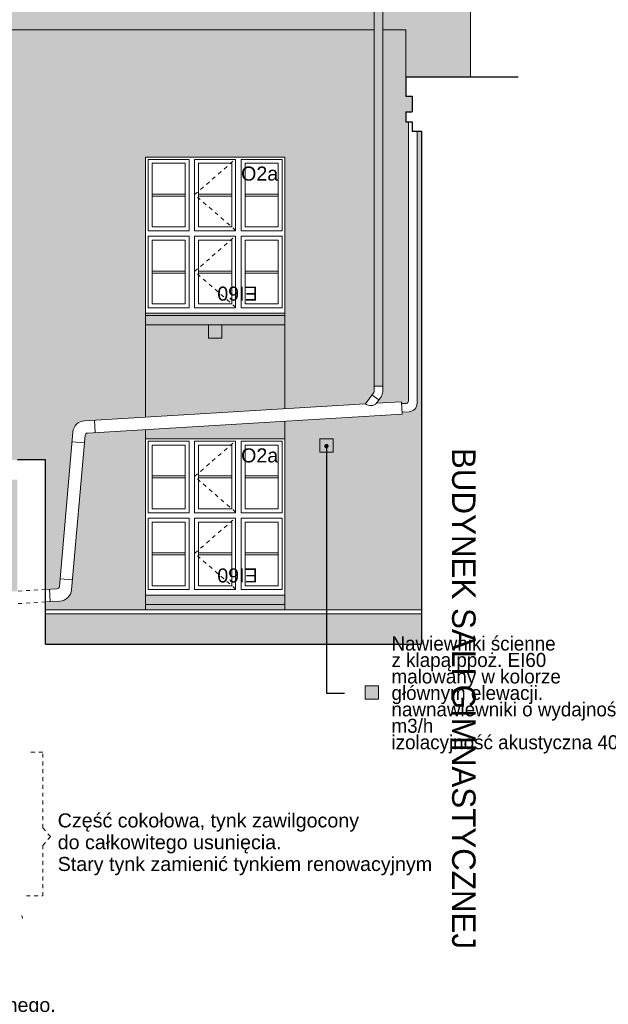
# Model space of a CAD drawing. Extents: x -396299 to -11759, y -15022 to 18278.
# Tile 195 of 205: x -32300 to -24766, y -5089 to 7523. Entities that reach past the tile are written whole.
import ezdxf

# ---------------------------------------------------------------- set-up
doc = ezdxf.new("R2010")
doc.units = 0
doc.header["$MEASUREMENT"] = 0
doc.linetypes.add('Hidden Line', pattern=[100, 50, -50])
for name, color, linetype, lineweight, true_color in [('Arch okna_Nr_Pióra__114', 7, 'Continuous', 13, 0xf1d696), ('Arch opisy_Nr_Pióra__3', 7, 'Continuous', 20, 0xff6600), ('INWENT.ŚCIANY_Nr_Pióra__2', 7, 'Continuous', 13, 0x7f7f7f)]:
    doc.layers.add(name, color=color, linetype=linetype, lineweight=lineweight, true_color=true_color)
for name, color, linetype, lineweight in [('Arch okna_Nr_Pióra__32', 34, 'Continuous', 15), ('Arch opisy okien_Nr_Pióra__21', 7, 'Continuous', 13), ('Arch opisy_Nr_Pióra__1', 7, 'Continuous', 25), ('Arch opisy_Nr_Pióra__21', 7, 'Continuous', 13), ('Arch opisy_Nr_Pióra__5', 7, 'Continuous', 13), ('INWENT ODWODNIENIE_Nr_Pióra__21', 7, 'Continuous', 13), ('INWENT. DRZWI_Nr_Pióra__21', 7, 'Continuous', 13), ('INWENT.ŚCIANY_Nr_Pióra__1', 7, 'Continuous', 25), ('INWENT.ŚCIANY_Nr_Pióra__21', 7, 'Continuous', 13)]:
    doc.layers.add(name, color=color, linetype=linetype, lineweight=lineweight)
doc.styles.add('GENERATED_STYLE_10', font='arial.ttf')
doc.styles.add('GENERATED_STYLE_3', font='txt')
doc.styles.add('GENERATED_STYLE_4', font='txt')
doc.styles.add('GENERATED_STYLE_8', font='arial.ttf')
doc.dimstyles.new('GENERATED_STYLE__11', dxfattribs={"dimtxt": 0.18, "dimasz": 109.44, "dimexe": 0.18, "dimexo": 0.0625, "dimgap": 0.09, "dimtad": 0, "dimtih": 1, "dimtoh": 1, "dimdec": 4, "dimzin": 0, "dimdsep": 46, "dimcen": 0.09, "dimadec": 0, "dimazin": 0, "dimtfac": 1, "dimtdec": 4, "dimtmove": 0, "dimatfit": 3, "dimldrblk": 'ARROWHEAD_11', "dimfxl": 0, "dimtolj": 1, "dimtzin": 0, "dimarcsym": 0})

# ---------------------------------------------------------------- blocks, each defined once
blk = doc.blocks.new('ARROWHEAD_11')
at = {"color": 0, "linetype": 'Continuous', "lineweight": 0}
blk.add_line((0, 0), (-1, 0), dxfattribs=at)
at = {"color": 0, "linetype": 'Continuous', "lineweight": 0, "const_width": 0.25, "flags": 128}
blk.add_lwpolyline([(-0.125, 0, 1), (0.125, 0, 1)], format="xyb", close=True, dxfattribs=at)

msp = doc.modelspace()

# ---------------------------------------------------------------- hatches: boundary and pattern name
at = {"layer": 'Arch okna_Nr_Pióra__114', "linetype": 'Continuous', "lineweight": 0, "true_color": 0x786b4b}
for points in [[(-26530.4, 6793.2), (-26530.4, 8075), (-26538.7, 8075), (-26538.7, 8053.2), (-26558.7, 8053.2), (-26558.7, 8023.2), (-26578.7, 8023.2), (-26578.7, 7993.2), (-26598.7, 7993.2), (-26598.7, 7873.2), (-27653.7, 7873.2), (-27653.7, 7393.2), (-27358.7, 7393.2), (-27358.7, 6793.2)], [(-41393.7, 7393.2), (-27763.7, 7393.2), (-27763.7, 7873.2), (-41393.7, 7873.2)], [(-32528.7, -87.6), (-32528.7, 40.5, -0.396768), (-32378.3, 200.2), (-32328.7, 203.2), (-32328.7, 1633.2), (-32448.8, 1633.2), (-32448.8, 1753.2), (-32528.7, 1753.2), (-32528.7, 1883.2), (-32328.7, 1883.2), (-31968.7, 1883.2), (-31968.7, 224.8), (-31820.6, 233.7, 0.3717296), (-31792.5, 261), (-31619.3, 2240.9, -0.3717296), (-31469.5, 2386.6), (-30688.7, 2433.5), (-30688.7, 5763.2), (-28908.7, 5763.2), (-28908.7, 2540.3), (-27872.7, 2602.4), (-27769.2, 2749.7, 0.1543361), (-27763.7, 2767), (-27763.7, 7393.2), (-32588.7, 7393.2), (-32588.7, 5243.2), (-32588.7, -1980), (-32528.7, -1980)], [(-27653.7, 2757.5, -0.1543361), (-27673.7, 2694.2), (-27732.3, 2610.9), (-27412.7, 2630), (-27411.2, 2605.1), (-27351.9, 2608.6, 0.396768), (-27323.7, 2638.6), (-27323.7, 6213.2), (-27358.7, 6213.2), (-27358.7, 6343.2), (-27278.8, 6343.2), (-27278.8, 6543.2), (-27358.7, 6543.2), (-27358.7, 6793.2), (-27358.7, 7393.2), (-27653.7, 7393.2)], [(-28908.7, -36.8), (-27158.7, -36.8), (-27158.7, 6093.2), (-27213.7, 6093.2), (-27213.7, 2610.3, -0.396768), (-27317.1, 2500.5), (-27404.6, 2495.3), (-27403.1, 2470.3), (-28908.7, 2380), (-28908.7, 3.2)], [(-30688.7, 2433.5), (-28908.7, 2540.3), (-28908.7, 3613.2), (-30688.7, 3613.2)], [(-30688.7, 2153.2), (-30688.7, 2273.2), (-31434.1, 2228.5, 0.3717296), (-31462.2, 2201.1), (-31635.4, 221.3, -0.3717296), (-31785.2, 75.5), (-31968.7, 64.5), (-31968.7, -36.8), (-30688.7, -36.8)], [(-30688.7, 2273.2), (-30688.7, 2153.2), (-28908.7, 2153.2), (-28908.7, 2380)], [(-31968.7, -86.8), (-31968.7, -476.8), (-27158.7, -476.8), (-27158.7, -86.8)], [(-27709.5, -1009), (-27879.5, -1009), (-27879.5, -1179), (-27709.5, -1179)]]:
    msp.add_hatch(color=47, dxfattribs=at).paths.add_polyline_path(points, flags=0)
at = {"layer": 'Arch okna_Nr_Pióra__114', "linetype": 'Continuous', "lineweight": 0, "true_color": 0x3c3525}
for points in [[(-30688.7, 3613.2), (-28908.7, 3613.2), (-28908.7, 3763.2), (-30688.7, 3763.2)], [(-30688.7, -36.8), (-28908.7, -36.8), (-28908.7, 153.2), (-30688.7, 153.2)]]:
    msp.add_hatch(color=39, dxfattribs=at).paths.add_polyline_path(points, flags=0)
at = {"layer": 'Arch okna_Nr_Pióra__32', "linetype": 'Continuous', "lineweight": 0, "true_color": 0x603000}
msp.add_hatch(color=48, dxfattribs=at).paths.add_polyline_path([(-27763.7, 10793.4), (-27653.7, 10793.4), (-27653.7, 2827), (-27763.7, 2827)], flags=0)

# ---------------------------------------------------------------- linework, layer by layer
at = {"layer": 'Arch opisy_Nr_Pióra__3', "linetype": 'Hidden Line'}
for p, q in [((-32005.6, -1860), (-32185.2, -1860)), ((-32005.6, -2829.1), (-32005.6, -1860)), ((-31905.6, -2941.8), (-32005.6, -2829.1)), ((-31905.6, -2941.8), (-32005.6, -3054.5)), ((-32005.6, -3701.8), (-32005.6, -3054.5)), ((-32215.2, -3701.8), (-32005.6, -3701.8))]:
    msp.add_line(p, q, dxfattribs=at)
at = {"layer": 'INWENT ODWODNIENIE_Nr_Pióra__21', "linetype": 'Continuous'}
for p, q in [((-27763.7, 10793.4), (-27763.7, 2767)), ((-27653.7, 10793.4), (-27653.7, 2757.5)), ((-27323.7, 6213.2), (-27323.7, 2638.6)), ((-27213.7, 6093.2), (-27213.7, 2610.3)), ((-27763.7, 2827), (-27653.7, 2827)), ((-27769.2, 2749.7), (-27872.7, 2602.4)), ((-27703, 2652.5), (-27793, 2715.8)), ((-27673.7, 2694.2), (-27732.3, 2610.9)), ((-27872.7, 2602.4), (-31469.5, 2386.6)), ((-27412.7, 2630), (-27732.3, 2610.9)), ((-27403.1, 2470.3), (-27412.7, 2630)), ((-27351.9, 2608.6), (-27411.2, 2605.1)), ((-27403.1, 2470.3), (-31434.1, 2228.5)), ((-27317.1, 2500.5), (-27404.6, 2495.3)), ((-31334.3, 2234.4), (-31343.9, 2394.2)), ((-31619.3, 2240.9), (-31792.5, 261)), ((-31462.2, 2201.1), (-31635.4, 221.3)), ((-31470.9, 2101.5), (-31630.3, 2115.5)), ((-31783.8, 360.7), (-31624.4, 346.7)), ((-31820.6, 233.7), (-31968.7, 224.8)), ((-31920.4, 227.7), (-31910.9, 68)), ((-31785.2, 75.5), (-31968.7, 64.5))]:
    msp.add_line(p, q, dxfattribs=at)
at = {"layer": 'INWENT ODWODNIENIE_Nr_Pióra__21', "linetype": 'Hidden Line'}
for p, q in [((-31968.7, 224.8), (-32328.7, 203.2)), ((-31968.7, 64.5), (-32328.7, 42.9))]:
    msp.add_line(p, q, dxfattribs=at)
at = {"layer": 'INWENT ODWODNIENIE_Nr_Pióra__21', "linetype": 'Continuous'}
for centre, radius, start, end in [((-27793.7, 2767), 30, 324.90568, 0), ((-27763.7, 2757.5), 110, 324.90568, 0), ((-27807.2, 2685.2), 105.5, 231.66284, 315.20442), ((-27353.7, 2638.6), 30, 273.43363, 0), ((-27323.7, 2610.3), 110, 273.43363, 0), ((-31459.9, 2226.9), 160, 93.43363, 175), ((-31432.3, 2198.5), 30, 93.43363, 175), ((-31822.4, 263.7), 30, 273.43363, 355), ((-31794.8, 235.3), 160, 273.43363, 355)]:
    msp.add_arc(centre, radius, start, end, dxfattribs=at)
at = {"layer": 'INWENT. DRZWI_Nr_Pióra__21', "linetype": 'Continuous'}
for p, q in [((-30131.2, 5733.2), (-30656.2, 5733.2)), ((-30656.2, 4818.2), (-30656.2, 5733.2)), ((-30181.2, 5683.2), (-30606.2, 5683.2)), ((-30606.2, 4868.2), (-30606.2, 5683.2)), ((-30181.2, 4868.2), (-30181.2, 5683.2)), ((-30131.2, 4818.2), (-30131.2, 5733.2)), ((-29536.2, 5733.2), (-30061.2, 5733.2)), ((-30061.2, 4818.2), (-30061.2, 5733.2)), ((-29586.2, 5683.2), (-30011.2, 5683.2)), ((-30011.2, 4868.2), (-30011.2, 5683.2)), ((-29586.2, 4868.2), (-29586.2, 5683.2)), ((-29536.2, 4818.2), (-29536.2, 5733.2)), ((-29466.2, 4818.2), (-29466.2, 5733.2)), ((-28941.2, 5733.2), (-29466.2, 5733.2)), ((-29416.2, 5683.2), (-28991.2, 5683.2)), ((-29416.2, 4868.2), (-29416.2, 5683.2)), ((-28991.2, 4868.2), (-28991.2, 5683.2)), ((-28941.2, 5733.2), (-28941.2, 4818.2)), ((-30181.2, 5288.7), (-30606.2, 5288.7)), ((-30181.2, 5262.7), (-30606.2, 5262.7)), ((-29586.2, 5288.7), (-30011.2, 5288.7)), ((-29586.2, 5262.7), (-30011.2, 5262.7)), ((-29416.2, 5288.7), (-28991.2, 5288.7)), ((-29416.2, 5262.7), (-28991.2, 5262.7)), ((-30131.2, 4818.2), (-30656.2, 4818.2)), ((-30181.2, 4868.2), (-30606.2, 4868.2)), ((-29536.2, 4818.2), (-30061.2, 4818.2)), ((-29586.2, 4868.2), (-30011.2, 4868.2)), ((-28941.2, 4818.2), (-29466.2, 4818.2)), ((-29416.2, 4868.2), (-28991.2, 4868.2)), ((-30131.2, 4748.2), (-30656.2, 4748.2)), ((-30656.2, 3833.2), (-30656.2, 4748.2)), ((-30181.2, 4698.2), (-30606.2, 4698.2)), ((-30606.2, 3883.2), (-30606.2, 4698.2)), ((-30181.2, 3883.2), (-30181.2, 4698.2)), ((-30131.2, 3833.2), (-30131.2, 4748.2)), ((-29536.2, 4748.2), (-30061.2, 4748.2)), ((-30061.2, 3833.2), (-30061.2, 4748.2)), ((-29586.2, 4698.2), (-30011.2, 4698.2)), ((-30011.2, 3883.2), (-30011.2, 4698.2)), ((-29586.2, 3883.2), (-29586.2, 4698.2)), ((-29536.2, 3833.2), (-29536.2, 4748.2)), ((-29466.2, 3833.2), (-29466.2, 4748.2)), ((-28941.2, 4748.2), (-29466.2, 4748.2)), ((-29416.2, 4698.2), (-28991.2, 4698.2)), ((-29416.2, 3883.2), (-29416.2, 4698.2)), ((-28991.2, 3883.2), (-28991.2, 4698.2)), ((-28941.2, 4748.2), (-28941.2, 3833.2)), ((-30181.2, 4303.7), (-30606.2, 4303.7)), ((-29586.2, 4303.7), (-30011.2, 4303.7)), ((-29416.2, 4303.7), (-28991.2, 4303.7)), ((-30181.2, 4277.7), (-30606.2, 4277.7)), ((-29586.2, 4277.7), (-30011.2, 4277.7)), ((-29416.2, 4277.7), (-28991.2, 4277.7)), ((-30131.2, 3833.2), (-30656.2, 3833.2)), ((-30181.2, 3883.2), (-30606.2, 3883.2)), ((-29536.2, 3833.2), (-30061.2, 3833.2)), ((-29586.2, 3883.2), (-30011.2, 3883.2)), ((-28941.2, 3833.2), (-29466.2, 3833.2)), ((-29416.2, 3883.2), (-28991.2, 3883.2)), ((-29713.7, 3613.2), (-29883.7, 3613.2)), ((-29883.7, 3613.2), (-29883.7, 3443.2)), ((-29713.7, 3443.2), (-29713.7, 3613.2)), ((-29883.7, 3443.2), (-29713.7, 3443.2)), ((-28288.7, 2153.2), (-28458.7, 2153.2)), ((-28458.7, 2153.2), (-28458.7, 1983.2)), ((-28288.7, 1983.2), (-28288.7, 2153.2)), ((-30656.2, 1208.2), (-30656.2, 2123.2)), ((-30131.2, 2123.2), (-30656.2, 2123.2)), ((-30656.2, 1208.2), (-30656.2, 2123.2)), ((-30131.2, 2123.2), (-30656.2, 2123.2)), ((-30606.2, 1258.2), (-30606.2, 2073.2)), ((-30181.2, 2073.2), (-30606.2, 2073.2)), ((-30606.2, 1258.2), (-30606.2, 2073.2)), ((-30181.2, 2073.2), (-30606.2, 2073.2)), ((-30181.2, 1258.2), (-30181.2, 2073.2)), ((-30181.2, 1258.2), (-30181.2, 2073.2)), ((-30131.2, 1208.2), (-30131.2, 2123.2)), ((-30131.2, 1208.2), (-30131.2, 2123.2)), ((-30061.2, 1208.2), (-30061.2, 2123.2)), ((-29536.2, 2123.2), (-30061.2, 2123.2)), ((-30061.2, 1208.2), (-30061.2, 2123.2)), ((-29536.2, 2123.2), (-30061.2, 2123.2)), ((-30011.2, 1258.2), (-30011.2, 2073.2)), ((-29586.2, 2073.2), (-30011.2, 2073.2)), ((-30011.2, 1258.2), (-30011.2, 2073.2)), ((-29586.2, 2073.2), (-30011.2, 2073.2)), ((-29586.2, 1258.2), (-29586.2, 2073.2)), ((-29586.2, 1258.2), (-29586.2, 2073.2)), ((-29536.2, 1208.2), (-29536.2, 2123.2)), ((-29536.2, 1208.2), (-29536.2, 2123.2)), ((-28941.2, 2123.2), (-29466.2, 2123.2)), ((-29466.2, 1208.2), (-29466.2, 2123.2)), ((-28941.2, 2123.2), (-29466.2, 2123.2)), ((-29466.2, 1208.2), (-29466.2, 2123.2)), ((-29416.2, 1258.2), (-29416.2, 2073.2)), ((-29416.2, 2073.2), (-28991.2, 2073.2)), ((-29416.2, 1258.2), (-29416.2, 2073.2)), ((-29416.2, 2073.2), (-28991.2, 2073.2)), ((-28991.2, 1258.2), (-28991.2, 2073.2)), ((-28991.2, 1258.2), (-28991.2, 2073.2)), ((-28941.2, 2123.2), (-28941.2, 1208.2)), ((-28941.2, 2123.2), (-28941.2, 1208.2)), ((-28458.7, 1983.2), (-28288.7, 1983.2)), ((-30181.2, 1678.7), (-30606.2, 1678.7)), ((-30181.2, 1678.7), (-30606.2, 1678.7)), ((-30181.2, 1652.7), (-30606.2, 1652.7)), ((-30181.2, 1652.7), (-30606.2, 1652.7)), ((-29586.2, 1678.7), (-30011.2, 1678.7)), ((-29586.2, 1678.7), (-30011.2, 1678.7)), ((-29586.2, 1652.7), (-30011.2, 1652.7)), ((-29586.2, 1652.7), (-30011.2, 1652.7)), ((-29416.2, 1678.7), (-28991.2, 1678.7)), ((-29416.2, 1678.7), (-28991.2, 1678.7)), ((-29416.2, 1652.7), (-28991.2, 1652.7)), ((-29416.2, 1652.7), (-28991.2, 1652.7)), ((-30131.2, 1208.2), (-30656.2, 1208.2)), ((-30131.2, 1208.2), (-30656.2, 1208.2)), ((-30656.2, 223.2), (-30656.2, 1138.2)), ((-30131.2, 1138.2), (-30656.2, 1138.2)), ((-30656.2, 223.2), (-30656.2, 1138.2)), ((-30131.2, 1138.2), (-30656.2, 1138.2)), ((-30181.2, 1258.2), (-30606.2, 1258.2)), ((-30181.2, 1258.2), (-30606.2, 1258.2)), ((-30131.2, 223.2), (-30131.2, 1138.2)), ((-30131.2, 223.2), (-30131.2, 1138.2)), ((-29536.2, 1208.2), (-30061.2, 1208.2)), ((-29536.2, 1208.2), (-30061.2, 1208.2)), ((-30061.2, 223.2), (-30061.2, 1138.2)), ((-29536.2, 1138.2), (-30061.2, 1138.2)), ((-30061.2, 223.2), (-30061.2, 1138.2)), ((-29536.2, 1138.2), (-30061.2, 1138.2)), ((-29586.2, 1258.2), (-30011.2, 1258.2)), ((-29586.2, 1258.2), (-30011.2, 1258.2)), ((-29536.2, 223.2), (-29536.2, 1138.2)), ((-29536.2, 223.2), (-29536.2, 1138.2)), ((-28941.2, 1208.2), (-29466.2, 1208.2)), ((-28941.2, 1208.2), (-29466.2, 1208.2)), ((-28941.2, 1138.2), (-29466.2, 1138.2)), ((-29466.2, 223.2), (-29466.2, 1138.2)), ((-28941.2, 1138.2), (-29466.2, 1138.2)), ((-29466.2, 223.2), (-29466.2, 1138.2)), ((-29416.2, 1258.2), (-28991.2, 1258.2)), ((-29416.2, 1258.2), (-28991.2, 1258.2)), ((-28941.2, 1138.2), (-28941.2, 223.2)), ((-28941.2, 1138.2), (-28941.2, 223.2)), ((-30606.2, 273.2), (-30606.2, 1088.2)), ((-30181.2, 1088.2), (-30606.2, 1088.2)), ((-30606.2, 273.2), (-30606.2, 1088.2)), ((-30181.2, 1088.2), (-30606.2, 1088.2)), ((-30181.2, 273.2), (-30181.2, 1088.2)), ((-30181.2, 273.2), (-30181.2, 1088.2)), ((-30011.2, 273.2), (-30011.2, 1088.2)), ((-29586.2, 1088.2), (-30011.2, 1088.2)), ((-30011.2, 273.2), (-30011.2, 1088.2)), ((-29586.2, 1088.2), (-30011.2, 1088.2)), ((-29586.2, 273.2), (-29586.2, 1088.2)), ((-29586.2, 273.2), (-29586.2, 1088.2)), ((-29416.2, 273.2), (-29416.2, 1088.2)), ((-29416.2, 1088.2), (-28991.2, 1088.2)), ((-29416.2, 273.2), (-29416.2, 1088.2)), ((-29416.2, 1088.2), (-28991.2, 1088.2)), ((-28991.2, 273.2), (-28991.2, 1088.2)), ((-28991.2, 273.2), (-28991.2, 1088.2)), ((-30181.2, 693.7), (-30606.2, 693.7)), ((-30181.2, 693.7), (-30606.2, 693.7)), ((-30181.2, 667.7), (-30606.2, 667.7)), ((-30181.2, 667.7), (-30606.2, 667.7)), ((-29586.2, 693.7), (-30011.2, 693.7)), ((-29586.2, 693.7), (-30011.2, 693.7)), ((-29586.2, 667.7), (-30011.2, 667.7)), ((-29586.2, 667.7), (-30011.2, 667.7)), ((-29416.2, 693.7), (-28991.2, 693.7)), ((-29416.2, 693.7), (-28991.2, 693.7)), ((-29416.2, 667.7), (-28991.2, 667.7)), ((-29416.2, 667.7), (-28991.2, 667.7)), ((-30181.2, 273.2), (-30606.2, 273.2)), ((-30181.2, 273.2), (-30606.2, 273.2)), ((-29586.2, 273.2), (-30011.2, 273.2)), ((-29586.2, 273.2), (-30011.2, 273.2)), ((-29416.2, 273.2), (-28991.2, 273.2)), ((-29416.2, 273.2), (-28991.2, 273.2)), ((-30131.2, 223.2), (-30656.2, 223.2)), ((-30131.2, 223.2), (-30656.2, 223.2)), ((-29536.2, 223.2), (-30061.2, 223.2)), ((-29536.2, 223.2), (-30061.2, 223.2)), ((-28941.2, 223.2), (-29466.2, 223.2)), ((-28941.2, 223.2), (-29466.2, 223.2)), ((-27709.5, -1009), (-27879.5, -1009)), ((-27879.5, -1009), (-27879.5, -1179)), ((-27709.5, -1179), (-27709.5, -1009)), ((-27879.5, -1179), (-27709.5, -1179))]:
    msp.add_line(p, q, dxfattribs=at)
at = {"layer": 'INWENT. DRZWI_Nr_Pióra__21', "linetype": 'Hidden Line'}
for p, q in [((-30061.2, 5282.1), (-29536.2, 5739.6)), ((-29536.2, 4824.6), (-30061.2, 5282.1)), ((-30061.2, 4297.1), (-29536.2, 4754.6)), ((-29536.2, 3839.6), (-30061.2, 4297.1)), ((-30061.2, 1672.1), (-29536.2, 2129.6)), ((-29536.2, 1214.6), (-30061.2, 1672.1)), ((-30061.2, 687.1), (-29536.2, 1144.6)), ((-29536.2, 229.6), (-30061.2, 687.1))]:
    msp.add_line(p, q, dxfattribs=at)
at = {"layer": 'INWENT.ŚCIANY_Nr_Pióra__1', "linetype": 'Continuous'}
for p, q in [((-27358.7, 6793.2), (-25920, 6793.2)), ((-27358.7, 6793.2), (-27358.7, 6543.2)), ((-27358.7, 6543.2), (-27278.8, 6543.2)), ((-27278.8, 6543.2), (-27278.8, 6343.2)), ((-27358.7, 6343.2), (-27358.7, 6213.2)), ((-27358.7, 6343.2), (-27278.8, 6343.2)), ((-27358.7, 6213.2), (-27278.8, 6213.2)), ((-27278.8, 6213.2), (-27278.8, 6093.2)), ((-27278.8, 6093.2), (-27158.7, 6093.2)), ((-27158.7, 6093.2), (-27158.7, -476.8)), ((-31968.7, 1883.2), (-32328.7, 1883.2)), ((-31968.7, -476.8), (-31968.7, 1883.2)), ((-31968.7, -476.8), (-27158.7, -476.8))]:
    msp.add_line(p, q, dxfattribs=at)
at = {"layer": 'INWENT.ŚCIANY_Nr_Pióra__2', "linetype": 'Continuous'}
msp.add_line((-32264.1, -3991.8), (-32271.4, -3952.2), dxfattribs=at)
at = {"layer": 'INWENT.ŚCIANY_Nr_Pióra__21', "linetype": 'Continuous'}
for p, q in [((-26530.4, 8075), (-26530.4, 6793.2)), ((-27763.7, 7393.2), (-41393.7, 7393.2)), ((-27358.7, 7393.2), (-27653.7, 7393.2)), ((-27358.7, 7393.2), (-27358.7, 6793.2)), ((-30688.7, 2433.5), (-30688.7, 5763.2)), ((-30688.7, 3613.2), (-30688.7, 5763.2)), ((-28908.7, 5763.2), (-30688.7, 5763.2)), ((-28908.7, 2540.3), (-28908.7, 5763.2)), ((-28908.7, 5763.2), (-28908.7, 3613.2)), ((-28908.7, 3763.2), (-30688.7, 3763.2)), ((-28908.7, 3733.2), (-30688.7, 3733.2)), ((-28908.7, 3613.2), (-30688.7, 3613.2)), ((-30688.7, 3.2), (-30688.7, 2273.2)), ((-28908.7, 3.2), (-28908.7, 2380)), ((-28908.7, 2153.2), (-30688.7, 2153.2)), ((-30688.7, -36.8), (-30688.7, 2153.2)), ((-28908.7, 2153.2), (-30688.7, 2153.2)), ((-30688.7, 3.2), (-30688.7, 2153.2)), ((-28908.7, 2153.2), (-28908.7, -36.8)), ((-28908.7, 2153.2), (-28908.7, 3.2)), ((-28908.7, 153.2), (-30688.7, 153.2)), ((-28908.7, 153.2), (-30688.7, 153.2)), ((-28908.7, 33.2), (-30688.7, 33.2)), ((-28908.7, 33.2), (-30688.7, 33.2)), ((-27158.7, -36.8), (-31968.7, -36.8)), ((-27158.7, -86.8), (-31968.7, -86.8)), ((-28908.7, -36.8), (-30688.7, -36.8))]:
    msp.add_line(p, q, dxfattribs=at)

# ---------------------------------------------------------------- texts
at = {"layer": 'Arch opisy okien_Nr_Pióra__21', "linetype": 'Continuous', "char_height": 180, "attachment_point": 3, "style": 'GENERATED_STYLE_8'}
for insert in [(-28991.2, 5642), (-28991.2, 2032)]:
    msp.add_mtext('{O2a}', dxfattribs=dict(at, insert=insert))
at = {"layer": 'Arch opisy okien_Nr_Pióra__21', "linetype": 'Continuous', "char_height": 180, "attachment_point": 3, "rotation": 180, "style": 'GENERATED_STYLE_8'}
for insert in [(-29771, 3924.3), (-29771, 314.3)]:
    msp.add_mtext('{EI60}', dxfattribs=dict(at, insert=insert))
at = {"layer": 'Arch opisy_Nr_Pióra__1', "linetype": 'Continuous', "insert": (-26465.5, -4382.3), "char_height": 300, "attachment_point": 3, "rotation": 270, "style": 'GENERATED_STYLE_4'}
msp.add_mtext('{BUDYNEK SALI GIMNASTYCZNEJ}', dxfattribs=at)
at = {"layer": 'Arch opisy_Nr_Pióra__21', "linetype": 'Continuous', "insert": (-27541, -1127.2), "char_height": 180, "width": 3752.48, "attachment_point": 4, "line_spacing_factor": 0.70251, "style": 'GENERATED_STYLE_3'}
msp.add_mtext('{Nawiewniki ścienne\\Pz klapą ppoż. EI60\\Pmalowany w kolorze \\Pgłównym elewacji.\\Pnawnawiewniki o wydajności 30 m3/h \\Pizolacyjność akustyczna 40 dB}', dxfattribs=at)
at = {"layer": 'Arch opisy_Nr_Pióra__5', "linetype": 'Continuous', "char_height": 180, "attachment_point": 1, "style": 'GENERATED_STYLE_10'}
for s, insert, width, line_spacing_factor in [('{Część cokołowa, tynk zawilgocony\\Pdo całkowitego usunięcia. \\PStary tynk zamienić tynkiem renowacyjnym}', (-31813.7, -2643.5), 8259.092, 0.930196), ('{UWAGA do konstrukcji szklanych:\\P- elementy szklane ze szkła float, hartowanego,\\P  laminowanego ze szlifem krawędzi\\P- dobór szkła należy sprawdzić obliczeniami \\P  statycznymi przez wykonawcę}', (-37121.4, -4727.4), 9349.913, 0.932281)]:
    msp.add_mtext(s, dxfattribs=dict(at, insert=insert, width=width, line_spacing_factor=line_spacing_factor))

# ---------------------------------------------------------------- leaders
at = {"layer": 'Arch opisy_Nr_Pióra__21', "linetype": 'Continuous', "annotation_type": 0, "has_hookline": 1, "hookline_direction": 1, "text_width": 3222.9}
msp.add_leader([(-28373.7, 2060.6), (-28373.7, -1103), (-28142.7, -1103)], dimstyle='GENERATED_STYLE__11', dxfattribs=at)

doc.saveas('drawing.dxf')
